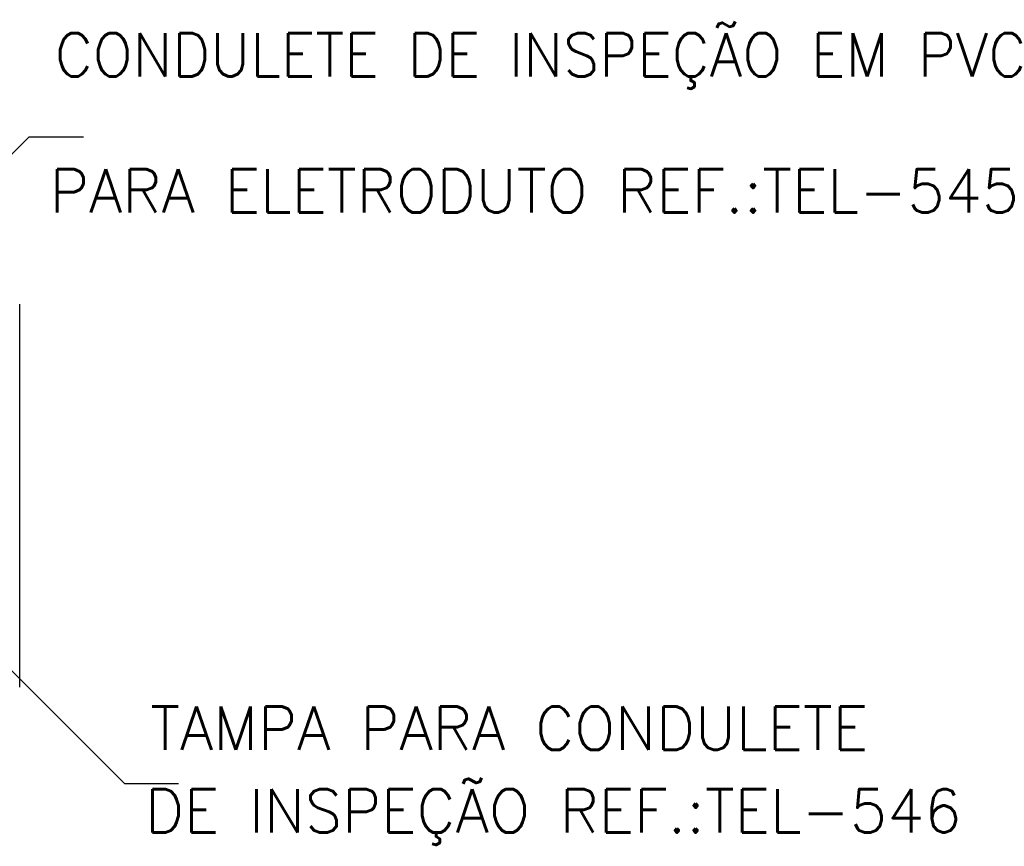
# Model space of a CAD drawing. Header units: millimetres. Extents: x 659 to 1031, y -73 to 11.
# Tile 139 of 141: x 1014.06 to 1018.6, y -12.44 to -8.63. Entities that reach past the tile are written whole.
import ezdxf

# ---------------------------------------------------------------- set-up
doc = ezdxf.new("R2010")
doc.units = ezdxf.units.MM
doc.header["$MEASUREMENT"] = 0
doc.linetypes.add('NULL', pattern=[0])
for name, color, linetype, lineweight in [('C02', 2, 'Continuous', 30), ('C03', 3, 'Continuous', 30), ('TEXT03', 3, 'Continuous', 30)]:
    doc.layers.add(name, color=color, linetype=linetype, lineweight=lineweight)
doc.styles.add('ROMANS', font='ROMANS')

msp = doc.modelspace()

# ---------------------------------------------------------------- linework, layer by layer
at = {"layer": 'C02'}
for p, q in [((1013.2028, -10.0721), (1014.1091, -9.1662)), ((1014.1091, -9.1662), (1014.3591, -9.1662)), ((1013.6413, -11.2427), (1014.5475, -12.1486)), ((1014.5475, -12.1486), (1014.7975, -12.1486))]:
    msp.add_line(p, q, dxfattribs=at)
at = {"layer": 'C03'}
msp.add_line((1014.0651, -11.7051), (1014.0651, -9.9391), dxfattribs=at)

# ---------------------------------------------------------------- texts
at = {"layer": 'TEXT03', "linetype": 'NULL', "char_height": 0.2, "attachment_point": 7, "line_spacing_factor": 0.798, "style": 'ROMANS'}
for s, insert, width in [('CONDULETE DE INSPEÇÃO EM PVC ', (1014.2261, -8.9451), 10.609524), ('PARA ELETRODUTO REF.:TEL-545', (1014.2041, -9.5164), 10.057143), ('TAMPA PARA CONDULETE ', (1014.6661, -11.9944), 7.542857), ('DE INSPEÇÃO REF.:TEL-546', (1014.6421, -12.4321), 8.495238)]:
    msp.add_mtext(s, dxfattribs=dict(at, insert=insert, width=width))

doc.saveas('drawing.dxf')
